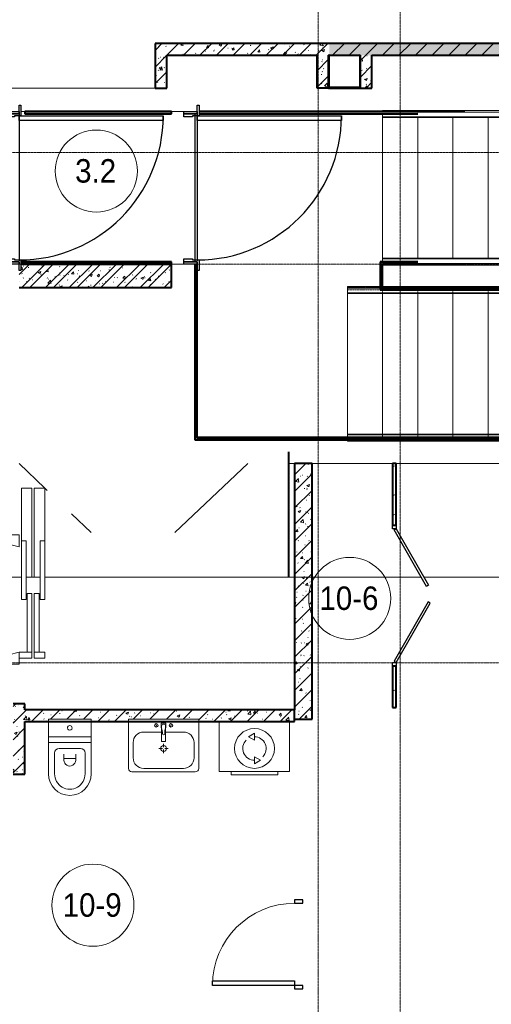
# Model space of a CAD drawing. Header units: millimetres. Extents: x 5617 to 109486, y 7718 to 230949.
# Tile 15 of 55: x 37385 to 41408, y 60389 to 68783. Entities that reach past the tile are written whole.
import ezdxf

# ---------------------------------------------------------------- set-up
doc = ezdxf.new("R2010")
doc.units = ezdxf.units.MM
for name, pattern in [('ADSK_Линия сетки', [25, 20, -2.5, 0, -2.5]), ('Линия сетки', [25, 20, -2.5, 0, -2.5]), ('Сверху', [3.96875, 2.38125, -1.5875]), ('Штрих_3_1_5_', [4.5, 3, -1.5]), ('Штриховая_ш3 п1_5', [4.5, 3, -1.5])]:
    doc.linetypes.add(name, pattern=pattern)
doc.layers.add('_Разделитель помещений_', color=4, linetype='Штриховая_ш3 п1_5', lineweight=40, true_color=0x00ffff)
for name, color, linetype, lineweight in [('Двери', 7, 'Continuous', 18), ('Каркас_Импост', 7, 'Continuous', 30), ('Лестницы', 7, 'Continuous', 18), ('Марки помещений', 7, 'Continuous', 20), ('Монтажный зазор', 7, 'Continuous', 30), ('Ограждение', 7, 'Continuous', 18), ('Оси', 7, 'Continuous', 9), ('Панель', 7, 'Continuous', 30), ('Перекрытия', 7, 'Continuous', 18), ('Поручни', 7, 'Continuous', 18), ('Сантехнические приборы', 7, 'Continuous', 18), ('Стены разрез', 7, 'Continuous', 40), ('Стены штриховка', 7, 'Continuous', 40), ('Форма', 7, 'Continuous', 18), ('Электрооборудование', 7, 'Continuous', 18)]:
    doc.layers.add(name, color=color, linetype=linetype, lineweight=lineweight)
doc.styles.add('Arial_3', font='arial.ttf', dxfattribs={"width": 0.9, "height": 200})
pattern_1 = [(50, (0, 0), (218.62117, -19.1268), [22.86, -251.46]), (355, (0, 0), (-42.29187, 229.2684), [18.288, -201.168]), (100.451, (18.22, -1.6), (176.33107, 210.13963), [19.428, -213.708]), (46.184, (0, 60.96), (325.29495, -50.45164), [34.29, -377.19]), (96.636, (27.1, 56.76), (284.883, 296.91266), [29.142, -320.562]), (351.184, (0, 60.96), (284.8858, 296.9107), [27.432, -301.752]), (21, (30.48, 45.72), (181.93753, -122.71832), [22.86, -251.46]), (326, (30.48, 45.72), (74.16223, 221.0262), [18.288, -201.168]), (71.451, (45.64, 35.5), (256.10035, 98.30526), [19.428, -213.708]), (37.5, (0, 0), (3.70639, 101.465895), [3.353, -195.377, 3.353, -200.863, -201.93]), (37.5, (0, 0), (3.70639, 101.465895), [-402.946, 3.353, -198.577]), (7.5, (0, 0), (80.18358, 120.21653), [3.353, -113.081, 3.353, -190.805, -76.962]), (7.5, (0, 0), (80.18358, 120.21653), [-310.591, 3.353, -73.609]), (327.5, (-67.97, 0), (162.708646, -6.87497), [3.353, -72.847, 3.353, -234.391, -315.468]), (327.5, (-67.97, 0), (162.708646, -6.87497), [-313.944, 3.353, -312.115]), (317.5, (-98.45, 0), (177.75468, 30.51183), [3.353, -95.707, 3.353, -154.534, -224.028]), (317.5, (-98.45, 0), (177.75468, 30.51183), [-256.946, 3.353, -220.675])]
pattern_2 = [(45, (0, 0), (-70.71068, 70.71068), [])]

# ---------------------------------------------------------------- blocks, each defined once
blk = doc.blocks.new('A_DOR_Door - Вн_3_Одинарная_800x2100-2793344-МКСС_K3_L23__76_050_')
at = {"layer": 'Двери', "color": 254, "lineweight": 30, "true_color": 0xcccccc}
for p, q in [((-350, 50), (-350, 750)), ((-350, 750), (-310, 750)), ((-350, 50), (-350, 750)), ((-310, 750), (-310, 50)), ((-380, 50), (-380, -20)), ((-350, 50), (-380, 50)), ((-310, 50), (-350, 50)), ((-350, -20), (-350, 50)), ((380, 50), (350, 50)), ((350, 50), (350, -20)), ((380, -20), (380, 50)), ((-380, -20), (-350, -20)), ((350, -20), (380, -20))]:
    blk.add_line(p, q, dxfattribs=at)
at = {"layer": 'Двери', "color": 254, "lineweight": 9, "true_color": 0xe5e5e5}
blk.add_arc((-350, 50), 700, 360, 90, dxfattribs=at)
blk = doc.blocks.new('A_DOR_Door - Вн_3_Двойная_1300x2100-2622635-МКСС_K3_L23__76_050_')
at = {"layer": 'Двери', "color": 254, "lineweight": 30, "true_color": 0xcccccc}
for p, q in [((-600, 15), (-570, 15)), ((-600, -15), (-600, 15)), ((-570, 15), (-570, -15)), ((-560, 2.3), (-570, -15)), ((-53.4, -290.2), (-560, 2.3)), ((79.4, -275.2), (560, 2.3)), ((560, 2.3), (570, -15)), ((570, -15), (570, 15)), ((570, 15), (600, 15)), ((600, 15), (600, -15)), ((-570, -15), (-600, -15)), ((-570, -15), (-63.4, -307.5)), ((570, -15), (89.4, -292.5)), ((600, -15), (570, -15)), ((-63.4, -307.5), (-53.4, -290.2)), ((89.4, -292.5), (79.4, -275.2))]:
    blk.add_line(p, q, dxfattribs=at)
blk = doc.blocks.new('Ограждение - Ограждение-2685561-МКСС_K3_L23__76_050_')
at = {"layer": 'Поручни', "color": 254, "true_color": 0xcccccc}
for p, q in [((72249.6, 58446.1), (72249.6, 58461.1)), ((72529.8, 58461.1), (72249.6, 58461.1)), ((72249.6, 58406.1), (72249.6, 58446.1)), ((72529.6, 58446.1), (72249.6, 58446.1)), ((75549.6, 58461.1), (72549.6, 58461.1)), ((75849.6, 58461.1), (75549.6, 58461.1)), ((76549.6, 58461.1), (75849.6, 58461.1)), ((77446.5, 58461.1), (76549.6, 58461.1)), ((72249.6, 58401.1), (72249.6, 58406.1)), ((72549.6, 58406.1), (72249.6, 58406.1)), ((72549.6, 58401.1), (72249.6, 58401.1)), ((75549.6, 58406.1), (72549.6, 58406.1)), ((75549.6, 58401.1), (72549.6, 58401.1)), ((75849.6, 58406.1), (75549.6, 58406.1)), ((75849.6, 58401.1), (75549.6, 58401.1)), ((76549.6, 58406.1), (75849.6, 58406.1)), ((76549.6, 58401.1), (75849.6, 58401.1)), ((77467.7, 58406.1), (76549.6, 58406.1)), ((77470, 58401.1), (76549.6, 58401.1))]:
    blk.add_line(p, q, dxfattribs=at)
blk = doc.blocks.new('Ограждение - Ограждение-2685565-МКСС_K3_L23__76_050_')
at = {"layer": 'Поручни', "color": 254, "true_color": 0xcccccc}
for p, q in [((72249.6, 57196.9), (72249.6, 57201.9)), ((72549.6, 57201.9), (72249.6, 57201.9)), ((72249.6, 57171.5), (72249.6, 57196.9)), ((72549.6, 57196.9), (72249.6, 57196.9)), ((75549.6, 57201.9), (72549.6, 57201.9)), ((75549.6, 57196.9), (72549.6, 57196.9)), ((75849.6, 57201.9), (75549.6, 57201.9)), ((75849.6, 57196.9), (75549.6, 57196.9)), ((76549.6, 57201.9), (75849.6, 57201.9)), ((76549.6, 57196.9), (75849.6, 57196.9)), ((78029.2, 57201.9), (76549.6, 57201.9)), ((78031.5, 57196.9), (76549.6, 57196.9)), ((72249.6, 57141.9), (72249.6, 57151.5)), ((72549.6, 57141.9), (72249.6, 57141.9)), ((75549.6, 57141.9), (72549.6, 57141.9)), ((75849.6, 57141.9), (75549.6, 57141.9)), ((76549.6, 57141.9), (75849.6, 57141.9)), ((78052.7, 57141.9), (76549.6, 57141.9))]:
    blk.add_line(p, q, dxfattribs=at)
blk = doc.blocks.new('Ограждение - Ограждение-2685630-МКСС_K3_L23__76_050_')
at = {"layer": 'Ограждение', "color": 254, "linetype": 'Сверху', "true_color": 0xcccccc}
for p, q in [((72249.6, 58431.1), (72249.6, 58461.1)), ((72549.6, 58461.1), (72249.6, 58461.1)), ((72249.6, 58401.1), (72249.6, 58451.1)), ((72549.6, 58451.1), (72249.6, 58451.1)), ((72249.6, 58406.1), (72249.6, 58446.1)), ((72549.6, 58446.1), (72249.6, 58446.1)), ((72549.6, 58431.1), (72249.6, 58431.1)), ((75549.6, 58461.1), (72549.6, 58461.1)), ((75549.6, 58451.1), (72549.6, 58451.1)), ((75549.6, 58446.1), (72549.6, 58446.1)), ((75549.6, 58431.1), (72549.6, 58431.1)), ((75849.6, 58461.1), (75549.6, 58461.1)), ((75849.6, 58451.1), (75549.6, 58451.1)), ((75849.6, 58446.1), (75549.6, 58446.1)), ((75849.6, 58431.1), (75549.6, 58431.1)), ((76549.6, 58461.1), (75849.6, 58461.1)), ((76549.6, 58451.1), (75849.6, 58451.1)), ((76549.6, 58446.1), (75849.6, 58446.1)), ((76549.6, 58431.1), (75849.6, 58431.1)), ((77446.5, 58461.1), (76549.6, 58461.1)), ((77446.7, 58451.1), (76549.6, 58451.1)), ((77449, 58446.1), (76549.6, 58446.1)), ((77456, 58431.1), (76549.6, 58431.1)), ((72549.6, 58406.1), (72249.6, 58406.1)), ((72549.6, 58401.1), (72249.6, 58401.1)), ((75549.6, 58406.1), (72549.6, 58406.1)), ((75549.6, 58401.1), (72549.6, 58401.1)), ((75849.6, 58406.1), (75549.6, 58406.1)), ((75849.6, 58401.1), (75549.6, 58401.1)), ((76549.6, 58406.1), (75849.6, 58406.1)), ((76549.6, 58401.1), (75849.6, 58401.1)), ((77467.7, 58406.1), (76549.6, 58406.1)), ((77470, 58401.1), (76549.6, 58401.1))]:
    blk.add_line(p, q, dxfattribs=at)
at = {"layer": 'Поручни', "color": 254, "true_color": 0xcccccc}
for p, q in [((77446.5, 58461.1), (77446.5, 58451.5)), ((77446.5, 58461.1), (77446.5, 58451.5)), ((79549.6, 58461.1), (77446.5, 58461.1)), ((77446.5, 58451.5), (77449, 58446.1)), ((77446.5, 58451.5), (77449, 58446.1)), ((77446.7, 58451.1), (77449, 58446.1)), ((77449.7, 58451.1), (77446.7, 58451.1)), ((77449, 58446.1), (77467.7, 58406.1)), ((77449, 58446.1), (77467.7, 58406.1)), ((77449, 58446.1), (77467.7, 58406.1)), ((79249.6, 58446.1), (77449, 58446.1)), ((79549.6, 58431.5), (79549.6, 58406.1)), ((77467.7, 58406.1), (77470, 58401.1)), ((79549.6, 58406.1), (77467.7, 58406.1)), ((79549.6, 58401.1), (77470, 58401.1)), ((79549.6, 58406.1), (79549.6, 58401.1))]:
    blk.add_line(p, q, dxfattribs=at)
blk = doc.blocks.new('Ограждение - Ограждение-2685634-МКСС_K3_L23__76_050_')
at = {"layer": 'Ограждение', "color": 254, "linetype": 'Сверху', "true_color": 0xcccccc}
for p, q in [((72249.6, 57151.9), (72249.6, 57201.9)), ((72549.6, 57201.9), (72249.6, 57201.9)), ((72249.6, 57156.9), (72249.6, 57196.9)), ((72549.6, 57196.9), (72249.6, 57196.9)), ((72249.6, 57141.9), (72249.6, 57171.9)), ((72549.6, 57171.9), (72249.6, 57171.9)), ((75549.6, 57201.9), (72549.6, 57201.9)), ((75549.6, 57196.9), (72549.6, 57196.9)), ((75549.6, 57171.9), (72549.6, 57171.9)), ((75849.6, 57201.9), (75549.6, 57201.9)), ((75849.6, 57196.9), (75549.6, 57196.9)), ((75849.6, 57171.9), (75549.6, 57171.9)), ((76549.6, 57201.9), (75849.6, 57201.9)), ((76549.6, 57196.9), (75849.6, 57196.9)), ((76549.6, 57171.9), (75849.6, 57171.9)), ((78029.2, 57201.9), (76549.6, 57201.9)), ((78031.5, 57196.9), (76549.6, 57196.9)), ((78043.2, 57171.9), (76549.6, 57171.9)), ((72549.6, 57156.9), (72249.6, 57156.9)), ((72549.6, 57151.9), (72249.6, 57151.9)), ((72549.6, 57141.9), (72249.6, 57141.9)), ((75549.6, 57156.9), (72549.6, 57156.9)), ((75549.6, 57151.9), (72549.6, 57151.9)), ((75549.6, 57141.9), (72549.6, 57141.9)), ((75849.6, 57156.9), (75549.6, 57156.9)), ((75849.6, 57151.9), (75549.6, 57151.9)), ((75849.6, 57141.9), (75549.6, 57141.9)), ((76549.6, 57156.9), (75849.6, 57156.9)), ((76549.6, 57151.9), (75849.6, 57151.9)), ((76549.6, 57141.9), (75849.6, 57141.9)), ((78050.2, 57156.9), (76549.6, 57156.9)), ((77569.6, 57151.9), (76549.6, 57151.9)), ((78052.7, 57141.9), (76549.6, 57141.9))]:
    blk.add_line(p, q, dxfattribs=at)
at = {"layer": 'Поручни', "color": 254, "true_color": 0xcccccc}
for p, q in [((78029.2, 57201.9), (78031.5, 57196.9)), ((79549.6, 57201.9), (78029.2, 57201.9)), ((78031.5, 57196.9), (78050.2, 57156.9)), ((78031.5, 57196.9), (78050.2, 57156.9)), ((78031.5, 57196.9), (78050.2, 57156.9)), ((79549.6, 57196.9), (78031.5, 57196.9)), ((79549.6, 57201.9), (79549.6, 57196.9)), ((79549.6, 57196.9), (79549.6, 57171.5)), ((78050.2, 57156.9), (78052.7, 57151.5)), ((78050.2, 57156.9), (78052.7, 57151.5)), ((79249.6, 57156.9), (78050.2, 57156.9)), ((78052.7, 57151.5), (78052.7, 57141.9)), ((78052.7, 57151.5), (78052.7, 57141.9)), ((79549.6, 57141.9), (78052.7, 57141.9)), ((79549.6, 57151.5), (79549.6, 57141.9))]:
    blk.add_line(p, q, dxfattribs=at)
blk = doc.blocks.new('Ограждение - Ограждение-2685651-МКСС_K3_L23__76_050_')
at = {"layer": 'Ограждение', "color": 254, "linetype": 'Сверху', "true_color": 0xcccccc}
for p, q in [((74629.2, 58701.9), (75549.6, 58701.9)), ((74631.5, 58696.9), (75549.6, 58696.9)), ((75549.6, 58701.9), (76249.6, 58701.9)), ((75549.6, 58696.9), (76249.6, 58696.9)), ((76249.6, 58701.9), (76549.6, 58701.9)), ((76249.6, 58696.9), (76549.6, 58696.9)), ((76549.6, 58701.9), (79549.6, 58701.9)), ((76549.6, 58696.9), (79549.6, 58696.9)), ((79549.6, 58701.9), (79849.6, 58701.9)), ((79549.6, 58696.9), (79849.6, 58696.9)), ((79849.6, 58701.9), (79849.6, 58651.9)), ((79849.6, 58696.9), (79849.6, 58656.9)), ((74643.2, 58671.9), (75549.6, 58671.9)), ((74650.2, 58656.9), (75549.6, 58656.9)), ((74652.5, 58651.9), (75549.6, 58651.9)), ((74652.7, 58641.9), (75549.6, 58641.9)), ((75549.6, 58671.9), (76249.6, 58671.9)), ((75549.6, 58656.9), (76249.6, 58656.9)), ((75549.6, 58651.9), (76249.6, 58651.9)), ((75549.6, 58641.9), (76249.6, 58641.9)), ((76249.6, 58671.9), (76549.6, 58671.9)), ((76249.6, 58656.9), (76549.6, 58656.9)), ((76249.6, 58651.9), (76549.6, 58651.9)), ((76249.6, 58641.9), (76549.6, 58641.9)), ((76549.6, 58671.9), (79549.6, 58671.9)), ((76549.6, 58656.9), (79549.6, 58656.9)), ((76549.6, 58651.9), (79549.6, 58651.9)), ((76549.6, 58641.9), (79549.6, 58641.9)), ((79549.6, 58671.9), (79849.6, 58671.9)), ((79549.6, 58656.9), (79849.6, 58656.9)), ((79549.6, 58651.9), (79849.6, 58651.9)), ((79549.6, 58641.9), (79849.6, 58641.9)), ((79849.6, 58671.9), (79849.6, 58641.9))]:
    blk.add_line(p, q, dxfattribs=at)
at = {"layer": 'Поручни', "color": 254, "true_color": 0xcccccc}
for p, q in [((72549.6, 58701.9), (74629.2, 58701.9)), ((72549.6, 58696.9), (72549.6, 58701.9)), ((72549.6, 58696.9), (74631.5, 58696.9)), ((72549.6, 58671.5), (72549.6, 58696.9)), ((74631.5, 58696.9), (74629.2, 58701.9)), ((74650.2, 58656.9), (74631.5, 58696.9)), ((74650.2, 58656.9), (74631.5, 58696.9)), ((74650.2, 58656.9), (74631.5, 58696.9)), ((72549.6, 58641.9), (74652.7, 58641.9)), ((72849.6, 58656.9), (74650.2, 58656.9)), ((74649.5, 58651.9), (74652.5, 58651.9)), ((74652.5, 58651.9), (74650.2, 58656.9)), ((74652.7, 58651.5), (74650.2, 58656.9)), ((74652.7, 58651.5), (74650.2, 58656.9)), ((74652.7, 58641.9), (74652.7, 58651.5)), ((74652.7, 58641.9), (74652.7, 58651.5))]:
    blk.add_line(p, q, dxfattribs=at)
blk = doc.blocks.new('Ограждение - Ограждение-2685655-МКСС_K3_L23__76_050_')
at = {"layer": 'Ограждение', "color": 254, "linetype": 'Сверху', "true_color": 0xcccccc}
for p, q in [((74046.5, 59961.1), (75549.6, 59961.1)), ((74049, 59946.1), (75549.6, 59946.1)), ((74529.6, 59951.1), (75549.6, 59951.1)), ((75549.6, 59961.1), (76249.6, 59961.1)), ((75549.6, 59951.1), (76249.6, 59951.1)), ((75549.6, 59946.1), (76249.6, 59946.1)), ((76249.6, 59961.1), (76549.6, 59961.1)), ((76249.6, 59951.1), (76549.6, 59951.1)), ((76249.6, 59946.1), (76549.6, 59946.1)), ((76549.6, 59961.1), (79549.6, 59961.1)), ((76549.6, 59951.1), (79549.6, 59951.1)), ((76549.6, 59946.1), (79549.6, 59946.1)), ((79549.6, 59961.1), (79849.6, 59961.1)), ((79549.6, 59951.1), (79849.6, 59951.1)), ((79549.6, 59946.1), (79849.6, 59946.1)), ((79849.6, 59961.1), (79849.6, 59931.1)), ((79849.6, 59951.1), (79849.6, 59901.1)), ((79849.6, 59946.1), (79849.6, 59906.1)), ((74056, 59931.1), (75549.6, 59931.1)), ((74067.7, 59906.1), (75549.6, 59906.1)), ((74070, 59901.1), (75549.6, 59901.1)), ((75549.6, 59931.1), (76249.6, 59931.1)), ((75549.6, 59906.1), (76249.6, 59906.1)), ((75549.6, 59901.1), (76249.6, 59901.1)), ((76249.6, 59931.1), (76549.6, 59931.1)), ((76249.6, 59906.1), (76549.6, 59906.1)), ((76249.6, 59901.1), (76549.6, 59901.1)), ((76549.6, 59931.1), (79549.6, 59931.1)), ((76549.6, 59906.1), (79549.6, 59906.1)), ((76549.6, 59901.1), (79549.6, 59901.1)), ((79549.6, 59931.1), (79849.6, 59931.1)), ((79549.6, 59906.1), (79849.6, 59906.1)), ((79549.6, 59901.1), (79849.6, 59901.1))]:
    blk.add_line(p, q, dxfattribs=at)
at = {"layer": 'Поручни', "color": 254, "true_color": 0xcccccc}
for p, q in [((72549.6, 59961.1), (74046.5, 59961.1)), ((72549.6, 59951.5), (72549.6, 59961.1)), ((72849.6, 59946.1), (74049, 59946.1)), ((74046.5, 59951.5), (74046.5, 59961.1)), ((74046.5, 59951.5), (74046.5, 59961.1)), ((74049, 59946.1), (74046.5, 59951.5)), ((74049, 59946.1), (74046.5, 59951.5)), ((74067.7, 59906.1), (74049, 59946.1)), ((74067.7, 59906.1), (74049, 59946.1)), ((74067.7, 59906.1), (74049, 59946.1)), ((72549.6, 59906.1), (72549.6, 59931.5)), ((72549.6, 59901.1), (72549.6, 59906.1)), ((72549.6, 59906.1), (74067.7, 59906.1)), ((72549.6, 59901.1), (74070, 59901.1)), ((74070, 59901.1), (74067.7, 59906.1))]:
    blk.add_line(p, q, dxfattribs=at)
blk = doc.blocks.new('101_Дверь_Однопольная - _НЧ_Мет_1200х2200_ЛК_По дизайн-проекту_угловая коробка_EI60_Пр-3472661-МКСС_K3_L23__76_050_')
at = {"layer": 'Двери', "color": 7, "lineweight": 30, "true_color": 0xffffff}
for p, q in [((-627.7, 100), (622.3, 100)), ((-627.7, -100), (622.3, -100))]:
    blk.add_line(p, q, dxfattribs=at)
at = {"layer": 'Каркас_Импост', "color": 254, "true_color": 0xcccccc}
for p, q in [((-705, 115), (-615, 115)), ((-705, 100), (-705, 115)), ((-630, 100), (-705, 100)), ((-630, -15), (-630, 100)), ((-615, 115), (-615, 60)), ((615, 115), (705, 115)), ((615, 60), (615, 115)), ((630, 100), (630, -15)), ((705, 100), (630, 100)), ((705, 115), (705, 100)), ((-615, 60), (-605, 60)), ((-605, 60), (-605, -15)), ((605, 60), (615, 60)), ((605, -15), (605, 60)), ((-605, -15), (-630, -15)), ((630, -15), (605, -15))]:
    blk.add_line(p, q, dxfattribs=at)
at = {"layer": 'Монтажный зазор', "color": 254, "true_color": 0xcccccc}
for p, q in [((-650, 100), (-630, 100)), ((-650, -15), (-650, 100)), ((-630, 100), (-630, -15)), ((630, -15), (630, 100)), ((630, 100), (650, 100)), ((650, 100), (650, -15)), ((-630, -15), (-650, -15)), ((650, -15), (630, -15))]:
    blk.add_line(p, q, dxfattribs=at)
at = {"layer": 'Панель', "color": 254, "true_color": 0xcccccc}
for p, q in [((-615, 1330), (-575, 1330)), ((-615, 100), (-615, 1330)), ((-575, 1330), (-575, 100)), ((-575, 100), (-615, 100))]:
    blk.add_line(p, q, dxfattribs=at)
blk.add_arc((-615, 100), 1230, 0, 90, dxfattribs=at)
blk = doc.blocks.new('101_Дверь_Однопольная - _НЧ_Мет_1200х2200_ЛК_По дизайн-проекту_угловая коробка_EI60_Пр-3586529-МКСС_K3_L23__76_050_')
at = {"layer": 'Двери', "color": 7, "lineweight": 30, "true_color": 0xffffff}
for p, q in [((-627.7, 10), (622.3, 10)), ((-627.7, -10), (622.3, -10))]:
    blk.add_line(p, q, dxfattribs=at)
at = {"layer": 'Каркас_Импост', "color": 254, "true_color": 0xcccccc}
for p, q in [((-705, 25), (-615, 25)), ((-705, 10), (-705, 25)), ((-630, 10), (-705, 10)), ((-630, -105), (-630, 10)), ((-615, 25), (-615, -30)), ((615, 25), (705, 25)), ((615, -30), (615, 25)), ((630, 10), (630, -105)), ((705, 10), (630, 10)), ((705, 25), (705, 10)), ((-615, -30), (-605, -30)), ((-605, -30), (-605, -105)), ((605, -30), (615, -30)), ((605, -105), (605, -30)), ((-605, -105), (-630, -105)), ((630, -105), (605, -105))]:
    blk.add_line(p, q, dxfattribs=at)
at = {"layer": 'Монтажный зазор', "color": 254, "true_color": 0xcccccc}
for p, q in [((-650, 10), (-630, 10)), ((-650, -105), (-650, 10)), ((-630, 10), (-630, -105)), ((630, -105), (630, 10)), ((630, 10), (650, 10)), ((650, 10), (650, -105)), ((-630, -105), (-650, -105)), ((650, -105), (630, -105))]:
    blk.add_line(p, q, dxfattribs=at)
at = {"layer": 'Панель', "color": 254, "true_color": 0xcccccc}
for p, q in [((-615, 1240), (-575, 1240)), ((-615, 10), (-615, 1240)), ((-575, 1240), (-575, 10)), ((-575, 10), (-615, 10))]:
    blk.add_line(p, q, dxfattribs=at)
blk.add_arc((-615, 10), 1230, 0, 90, dxfattribs=at)
blk = doc.blocks.new('A_MEQ_Elevator - Л2_корпус 3-3715703-МКСС_K3_L23__76_050_')
at = {"layer": 'Двери', "color": 254, "true_color": 0xcccccc}
for p, q in [((-500, 320), (-950, 320)), ((-950, 320), (-950, 230)), ((-500, 320), (-500, 280)), ((0, 320), (-500, 320)), ((-500, 280), (0, 280)), ((-50, 270), (-50, 230)), ((450, 270), (-50, 270)), ((0, 280), (0, 320)), ((500, 320), (450, 320)), ((450, 320), (450, 230)), ((450, 230), (450, 270)), ((500, 230), (500, 320)), ((-950, 230), (-190, 230)), ((-190, 210), (-950, 210)), ((-950, 210), (-950, 120)), ((-50, 230), (450, 230)), ((450, 210), (-50, 210)), ((-50, 210), (-50, 170)), ((-50, 170), (450, 170)), ((450, 230), (500, 230)), ((450, 170), (450, 210)), ((450, 210), (450, 100)), ((500, 210), (450, 210)), ((500, 100), (500, 210)), ((-950, 120), (-500, 120)), ((-450, 100), (-550, 100)), ((-550, 100), (-550, -100)), ((0, 160), (-500, 160)), ((-500, 160), (-500, 120)), ((-500, 120), (0, 120)), ((-500, -100), (-450, 100)), ((0, 120), (0, 160)), ((450, 100), (500, 100)), ((450, 100), (500, -100)), ((550, 100), (500, 100)), ((550, -100), (550, 100)), ((-550, -100), (-500, -100)), ((500, -100), (550, -100))]:
    blk.add_line(p, q, dxfattribs=at)
blk = doc.blocks.new('MR_Унитаз напольный - Санузел с ванной-2637410-МКСС_K3_L23__76_050_')
at = {"layer": 'Сантехнические приборы', "color": 253, "true_color": 0xaaaaaa}
for p, q in [((-182.5, 0), (-182.5, 267.5)), ((-130, 267.5), (-130, 90)), ((130, 90), (130, 267.5)), ((182.5, 267.5), (182.5, 0)), ((-50, 150), (-50, 100)), ((-50, 135), (50, 135)), ((50, 100), (50, 150)), ((182.5, 0), (-182.5, 0)), ((-182.5, -50), (-182.5, 0)), ((-182.5, 0), (182.5, 0)), ((-90, 50), (90, 50)), ((182.5, 0), (182.5, -50)), ((-182.5, -50), (182.5, -50)), ((-182.5, -200), (-182.5, -50)), ((182.5, -50), (-182.5, -50)), ((182.5, -50), (182.5, -200)), ((182.5, -200), (-182.5, -200))]:
    blk.add_line(p, q, dxfattribs=at)
for centre, radius, start, end in [((0, 267.5), 182.5, 0, 180), ((0, 267.5), 130, 360, 180), ((0, 150), 50, 360, 180), ((-90, 90), 40, 180, 270), ((90, 90), 40, 270, 360), ((0, -125), 20, 360, 180), ((0, -125), 20, 180, 360)]:
    blk.add_arc(centre, radius, start, end, dxfattribs=at)
blk = doc.blocks.new('MR_Тумба-Умывальник с зеркалом - Тумба-умывальник_600-V62-МКСС_K3_L23__76_050_')
at = {"layer": 'Сантехнические приборы', "color": 253, "true_color": 0xaaaaaa}
for p, q in [((-300, 0), (-300, -420)), ((300, 0), (-300, 0)), ((300, -420), (300, 0)), ((-300, -20), (300, -20)), ((-69.7, -39.8), (-55.6, -66.3)), ((20, -33.1), (-20, -33.1)), ((-20, -33.1), (-20, -73.1)), ((-20, -73.1), (-17, -73.1)), ((-17, -60), (-17, -73.1)), ((-17, -73.1), (-17, -187.9)), ((17, -73.1), (17, -60)), ((17, -187.9), (17, -73.1)), ((17, -73.1), (20, -73.1)), ((20, -73.1), (20, -33.1)), ((69.7, -39.8), (55.6, -66.3)), ((-17, -110), (-170, -110)), ((170, -110), (17, -110)), ((-260, -200), (-260, -330)), ((-10, -250), (-40, -250)), ((-14, -190.9), (14, -190.9)), ((0, -210), (0, -240)), ((40, -250), (10, -250)), ((260, -330), (260, -200)), ((0, -290), (0, -260)), ((-270, -450), (270, -450)), ((-170, -420), (170, -420))]:
    blk.add_line(p, q, dxfattribs=at)
for centre, radius, start, end in [((-62.7, -53.1), 15, 360, 180), ((-62.7, -53.1), 15, 180, 360), ((0, -60), 17, 360, 180), ((-217.6, -129.9), 208.5, 1.5946, 15.81769), ((217.6, -129.9), 208.5, 164.18231, 178.4054), ((62.7, -53.1), 15, 360, 180), ((62.7, -53.1), 15, 180, 360), ((-170, -200), 90, 90, 180), ((0, -124.1), 9.19, 180, 360), ((170, -200), 90, 360, 90), ((0, -250), 25, 0, 180), ((0, -250), 25, 180, 0), ((-14, -187.9), 3, 180, 270), ((-14, -187.9), 3, 195, 255), ((14, -187.9), 3, 270, 0), ((14, -187.9), 3, 285, 345), ((-170, -330), 90, 180, 270), ((170, -330), 90, 270, 360), ((-270, -420), 30, 180, 270), ((270, -420), 30, 270, 360)]:
    blk.add_arc(centre, radius, start, end, dxfattribs=at)
blk = doc.blocks.new('MR_Стиральная машина - Стиральная машина_450-2507058-МКСС_K3_L23__76_050_')
at = {"layer": 'Электрооборудование', "color": 253, "true_color": 0xaaaaaa}
for p, q in [((300, 0), (-300, 0)), ((-300, 0), (-300, -420)), ((300, -420), (300, 0)), ((0, -95), (-52, -125)), ((-52, -125), (0, -155)), ((0, -155), (0, -95)), ((0, -295), (0, -355)), ((52, -325), (0, -295)), ((0, -355), (52, -325)), ((-300, -420), (300, -420)), ((-200, -420), (-200, -450)), ((-200, -450), (200, -450)), ((200, -450), (200, -420))]:
    blk.add_line(p, q, dxfattribs=at)
for radius, start, end in [(170, 360, 180), (100, 135, 270), (100, 315, 90), (170, 180, 360)]:
    blk.add_arc((0, -225), radius, start, end, dxfattribs=at)
blk = doc.blocks.new('135_SLK_K3_AR_rvt-1-МКСС_K3_L23__76_050_')
at = {"layer": 'Стены разрез', "lineweight": 9, "true_color": 0xcccccc}
h = blk.add_hatch(dxfattribs=at)
h.set_pattern_fill('FP_1', color=254, style=0, pattern_type=2)
h.set_pattern_definition(pattern_1)
h.paths.add_polyline_path([(86445, 68480), (86445, 68580), (86440, 68580), (86440, 68480)])
h.paths.add_polyline_path([(85102.4, 68480), (86340, 68480), (86340, 68580), (84960, 68580), (84960, 68480), (85060, 68480)])
h = blk.add_hatch(dxfattribs=at)
h.set_pattern_fill('FP_2', color=254, style=0, pattern_type=2)
h.set_pattern_definition(pattern_2)
h.paths.add_polyline_path([(86445, 68480), (86445, 68580), (86440, 68580), (86440, 68480)])
h.paths.add_polyline_path([(85102.4, 68480), (86340, 68480), (86340, 68580), (84960, 68580), (84960, 68480), (85060, 68480)])
h = blk.add_hatch(dxfattribs=at)
h.set_pattern_fill('FP_1', color=254, style=0, pattern_type=2)
h.set_pattern_definition(pattern_1)
h.paths.add_polyline_path([(86440, 68202.5), (86440, 68580), (86340, 68580), (86340, 68202.5)])
h = blk.add_hatch(dxfattribs=at)
h.set_pattern_fill('FP_2', color=254, style=0, pattern_type=2)
h.set_pattern_definition(pattern_2)
h.paths.add_polyline_path([(86440, 68202.5), (86440, 68580), (86340, 68580), (86340, 68202.5)])
h = blk.add_hatch(dxfattribs=at)
h.set_pattern_fill('FP_1', color=254, style=0, pattern_type=2)
h.set_pattern_definition(pattern_1)
h.paths.add_polyline_path([(95610, 68480), (96430, 68480), (96430, 68580), (86445, 68580), (86445, 68480), (95510, 68480)])
h = blk.add_hatch(dxfattribs=at)
h.set_pattern_fill('FP_2', color=254, style=0, pattern_type=2)
h.set_pattern_definition(pattern_2)
h.paths.add_polyline_path([(95610, 68480), (96430, 68480), (96430, 68580), (86445, 68580), (86445, 68480), (95510, 68480)])
h = blk.add_hatch(dxfattribs=at)
h.set_pattern_fill('FP_1', color=254, style=0, pattern_type=2)
h.set_pattern_definition(pattern_1)
h.paths.add_polyline_path([(85060, 68200), (85060, 68480), (84960, 68480), (84960, 68200)])
h = blk.add_hatch(dxfattribs=at)
h.set_pattern_fill('FP_2', color=254, style=0, pattern_type=2)
h.set_pattern_definition(pattern_2)
h.paths.add_polyline_path([(85060, 68200), (85060, 68480), (84960, 68480), (84960, 68200)])
h = blk.add_hatch(dxfattribs=at)
h.set_pattern_fill('FP_1', color=254, style=0, pattern_type=2)
h.set_pattern_definition(pattern_1)
h.paths.add_polyline_path([(86810, 68200), (86810, 68480), (86710, 68480), (86710, 68200)])
h = blk.add_hatch(dxfattribs=at)
h.set_pattern_fill('FP_2', color=254, style=0, pattern_type=2)
h.set_pattern_definition(pattern_2)
h.paths.add_polyline_path([(86810, 68200), (86810, 68480), (86710, 68480), (86710, 68200)])
h = blk.add_hatch(dxfattribs=at)
h.set_pattern_fill('FP_1', color=254, style=0, pattern_type=2)
h.set_pattern_definition(pattern_1)
h.paths.add_polyline_path([(85100, 66500), (85100, 66700), (83815, 66700), (83815, 66645), (83800, 66645), (83800, 66500), (83815, 66500)])
h = blk.add_hatch(dxfattribs=at)
h.set_pattern_fill('FP_3', color=254, style=0, pattern_type=2)
h.set_pattern_definition([(45, (0, 0), (-101.02788, 101.02788), []), (45, (67.35, 0), (-101.02788, 101.02788), [])])
h.paths.add_polyline_path([(85100, 66500), (85100, 66700), (83815, 66700), (83815, 66645), (83800, 66645), (83800, 66500), (83815, 66500)])
h = blk.add_hatch(dxfattribs=at)
h.set_pattern_fill('FP_1', color=254, style=0, pattern_type=2)
h.set_pattern_definition(pattern_1)
h.paths.add_polyline_path([(86300, 62820), (86300, 65000), (86150, 65000), (86150, 62820)])
h = blk.add_hatch(dxfattribs=at)
h.set_pattern_fill('FP_2', color=254, style=0, pattern_type=2)
h.set_pattern_definition(pattern_2)
h.paths.add_polyline_path([(86300, 62820), (86300, 65000), (86150, 65000), (86150, 62820)])
h = blk.add_hatch(dxfattribs=at)
h.set_pattern_fill('FP_4', color=254, style=0, pattern_type=2)
h.set_pattern_definition([(216.87, (166.6, 416.5), (1249.49851, 833.00223), [208.25, -1874.25]), (206.565, (416.5, 291.55), (-416.50068, -416.50038), [465.661, -465.661]), (198.435, (416.5, 83.3), (-832.99954, -416.50086), [263.418, -1053.671])])
h.paths.add_polyline_path([(87015, 62920), (87015, 63272.9), (86985, 63272.9), (86985, 62920)])
h.paths.add_polyline_path([(87015, 64472.9), (87015, 65000), (86985, 65000), (86985, 64472.9)])
h = blk.add_hatch(dxfattribs=at)
h.set_pattern_fill('FP_1', color=254, style=0, pattern_type=2)
h.set_pattern_definition(pattern_1)
h.paths.add_polyline_path([(83750, 62350), (83850, 62350), (83850, 62950), (83750, 62950), (83750, 62450)])
h = blk.add_hatch(dxfattribs=at)
h.set_pattern_fill('FP_2', color=254, style=0, pattern_type=2)
h.set_pattern_definition(pattern_2)
h.paths.add_polyline_path([(83750, 62350), (83850, 62350), (83850, 62950), (83750, 62950), (83750, 62450)])
h = blk.add_hatch(dxfattribs=at)
h.set_pattern_fill('FP_1', color=254, style=0, pattern_type=2)
h.set_pattern_definition(pattern_1)
h.paths.add_polyline_path([(86150, 62800), (86150, 62900), (83850, 62900), (83850, 62800), (84050.2, 62800), (84050.2, 62820), (84415.2, 62820), (84415.2, 62800), (84732.7, 62800), (84732.7, 62820), (85332.7, 62820), (85332.7, 62800), (85837.5, 62800)])
h = blk.add_hatch(dxfattribs=at)
h.set_pattern_fill('FP_2', color=254, style=0, pattern_type=2)
h.set_pattern_definition(pattern_2)
h.paths.add_polyline_path([(86150, 62800), (86150, 62900), (83850, 62900), (83850, 62800), (84050.2, 62800), (84050.2, 62820), (84415.2, 62820), (84415.2, 62800), (84732.7, 62800), (84732.7, 62820), (85332.7, 62820), (85332.7, 62800), (85837.5, 62800)])
at = {"color": 254, "lineweight": 18, "true_color": 0xcccccc}
for p, q in [((83800, 65000), (84018.6, 64790)), ((85128.1, 64410), (85750, 65000)), ((84020, 64788.6), (84040, 64769.4)), ((84247.6, 64570), (84414.1, 64410))]:
    blk.add_line(p, q, dxfattribs=at)
at = {"layer": '_Разделитель помещений_', "color": 7, "linetype": 'Штрих_3_1_5_', "true_color": 0xccffff}
blk.add_line((86100, 64030), (86100, 65100), dxfattribs=at)
at = {"layer": 'Лестницы', "color": 254, "true_color": 0xcccccc}
for p, q in [((86900, 67949.6), (86900, 66750.4)), ((87200, 67949.6), (87200, 66750.4)), ((87500, 67949.6), (87500, 66750.4)), ((87800, 67949.6), (87800, 66750.4)), ((86600, 65250.4), (86600, 66449.6)), ((86900, 65250.4), (86900, 66449.6)), ((87200, 65250.4), (87200, 66449.6)), ((87500, 65250.4), (87500, 66449.6)), ((87800, 65250.4), (87800, 66449.6))]:
    blk.add_line(p, q, dxfattribs=at)
at = {"layer": 'Лестницы', "color": 254, "linetype": 'Штрих_3_1_5_', "true_color": 0xcccccc}
for p, q in [((86900, 67949.6), (86900, 66750.4)), ((87200, 67949.6), (87200, 66750.4)), ((87500, 67949.6), (87500, 66750.4)), ((87800, 67949.6), (87800, 66750.4)), ((86900, 65250.4), (86900, 66449.6)), ((87200, 65250.4), (87200, 66449.6)), ((87500, 65250.4), (87500, 66449.6)), ((87800, 65250.4), (87800, 66449.6))]:
    blk.add_line(p, q, dxfattribs=at)
at = {"layer": 'Лестницы', "color": 254, "linetype": 'Сверху', "true_color": 0xcccccc}
for p, q in [((86600, 65200), (86600, 66500)), ((89900, 66500), (86600, 66500)), ((86900, 65200), (86900, 66500)), ((86900, 65200), (86900, 66500)), ((87200, 65200), (87200, 66500)), ((87200, 65200), (87200, 66500)), ((87500, 65200), (87500, 66500)), ((87500, 65200), (87500, 66500)), ((87800, 65200), (87800, 66500)), ((87800, 65200), (87800, 66500)), ((89900, 65200), (86600, 65200))]:
    blk.add_line(p, q, dxfattribs=at)
at = {"layer": 'Перекрытия', "color": 254, "true_color": 0xcccccc}
for p, q in [((83600, 68200), (84960, 68200)), ((83850, 68000), (83815, 68000)), ((83850, 68000), (83815, 68000)), ((85205, 68000), (85100, 68000)), ((85205, 68000), (85100, 68000)), ((85300, 67965), (85300, 66735)), ((85300, 66735), (85300, 67965)), ((85300, 67965), (85300, 66735)), ((85300, 66735), (85300, 67965)), ((85100, 66700), (85205, 66700)), ((85100, 66700), (85205, 66700)), ((86600, 65250.4), (86600, 66449.6)), ((86900, 65250.4), (86900, 66449.6)), ((86150, 65000), (86100, 65000)), ((86100, 65000), (86100, 64030)), ((86985, 65000), (86300, 65000)), ((90800, 65000), (87015, 65000))]:
    blk.add_line(p, q, dxfattribs=at)
at = {"layer": 'Стены разрез', "color": 254, "true_color": 0xcccccc}
for p, q in [((86340, 68580), (84960, 68580)), ((84960, 68580), (84960, 68480)), ((86440, 68580), (86340, 68580)), ((96430, 68580), (86440, 68580)), ((84960, 68480), (84960, 68200)), ((85060, 68480), (86340, 68480)), ((85060, 68200), (85060, 68480)), ((86340, 68480), (86340, 68202.5)), ((86445, 68480), (86705, 68480)), ((86445, 68205), (86445, 68480)), ((86705, 68480), (86705, 68205)), ((86710, 68480), (86710, 68200)), ((86710, 68205), (86710, 68480)), ((86810, 68200), (86810, 68480)), ((86810, 68480), (88680, 68480)), ((84960, 68200), (85060, 68200)), ((86340, 68202.5), (86440, 68202.5)), ((86440, 68202.5), (86440, 68200)), ((86440, 68200), (86445, 68200)), ((86705, 68205), (86445, 68205)), ((86445, 68200), (86707.5, 68200)), ((86707.5, 68200), (86707.5, 68205)), ((86707.5, 68205), (86710, 68205)), ((86710, 68200), (86810, 68200)), ((85100, 68000), (83850, 68000)), ((83850, 68000), (83850, 67980)), ((85100, 67980), (85100, 68000)), ((87600.6, 68000), (85335, 68000)), ((83850, 67980), (85100, 67980)), ((85335, 67980), (87200.6, 67980)), ((85100, 66700), (83815, 66700)), ((85100, 66720), (83820, 66720)), ((83820, 66720), (83820, 66700)), ((83820, 66700), (85100, 66700)), ((85100, 66700), (85100, 66720)), ((85100, 66500), (85100, 66700)), ((85300, 66700), (85300, 65220)), ((86880, 66720), (86880, 66500)), ((86885, 66720), (86880, 66720)), ((86900, 66720), (86885, 66720)), ((87200.6, 66720), (86900, 66720)), ((86900, 66700), (87600.6, 66700)), ((86900, 66500), (86900, 66700)), ((85320, 65220), (85320, 66645)), ((83800, 66500), (85100, 66500)), ((86880, 66500), (86880, 66485)), ((91799.9, 66500), (86900, 66500)), ((86880, 66485), (86880, 66480)), ((86880, 66480), (91806.2, 66480)), ((85300, 65220), (85300, 65215)), ((85300, 65215), (85300, 65200)), ((85300, 65200), (92400.1, 65200)), ((92393.7, 65220), (85320, 65220)), ((86300, 65000), (86150, 65000)), ((86150, 65000), (86150, 62900)), ((86300, 62820), (86300, 65000)), ((86985, 65000), (86985, 64472.9)), ((87015, 65000), (86985, 65000)), ((87015, 64472.9), (87015, 65000)), ((86985, 64472.9), (87015, 64472.9)), ((86985, 63272.9), (86985, 62920)), ((87015, 63272.9), (86985, 63272.9)), ((87015, 62920), (87015, 63272.9)), ((83850, 62950), (83750, 62950)), ((83850, 62900), (83850, 62950)), ((86150, 62900), (83850, 62900)), ((86985, 62920), (87015, 62920)), ((83850, 62350), (83850, 62800)), ((83850, 62800), (86150, 62800)), ((86150, 62820), (86300, 62820)), ((86150, 62800), (86150, 62820)), ((83750, 62350), (83850, 62350))]:
    blk.add_line(p, q, dxfattribs=at)
at = {"layer": 'Стены штриховка', "color": 254, "true_color": 0xcccccc}
for p, q in [((86440, 68202.5), (86440, 68480)), ((86445, 68480), (86440, 68480)), ((86440, 68480), (86440, 68202.5)), ((86445, 68480), (86440, 68480)), ((86710, 68480), (86705, 68480)), ((83850, 67985), (85100, 67985)), ((85335, 67985), (87200.6, 67985)), ((85100, 66715), (83820, 66715)), ((85315, 66700), (85315, 65220)), ((86885, 66715), (86900, 66715)), ((86885, 66500), (86885, 66715)), ((86900, 66715), (87200.6, 66715)), ((86885, 66485), (86885, 66500)), ((91803.9, 66485), (86885, 66485)), ((85315, 65215), (85315, 65220)), ((92395.3, 65215), (85315, 65215)), ((86150, 62820), (86150, 62900))]:
    blk.add_line(p, q, dxfattribs=at)
at = {"layer": 'Двери', "color": 254, "lineweight": 18, "true_color": 0xe5e5e5}
for name, p, rotation in [('101_Дверь_Однопольная - _НЧ_Мет_1200х2200_ЛК_По дизайн-проекту_угловая коробка_EI60_Пр-3472661-МКСС_K3_L23__76_050_', (83700, 67350), 270), ('101_Дверь_Однопольная - _НЧ_Мет_1200х2200_ЛК_По дизайн-проекту_угловая коробка_EI60_Пр-3586529-МКСС_K3_L23__76_050_', (85310, 67350), 269.9999999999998), ('A_MEQ_Elevator - Л2_корпус 3-3715703-МКСС_K3_L23__76_050_', (83700, 63840), 270), ('A_DOR_Door - Вн_3_Двойная_1300x2100-2622635-МКСС_K3_L23__76_050_', (87000, 63872.9), 90.00000000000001), ('A_DOR_Door - Вн_3_Одинарная_800x2100-2793344-МКСС_K3_L23__76_050_', (86200, 60900), 90.00000000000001)]:
    blk.add_blockref(name, p, dxfattribs=dict(at, rotation=rotation))
at = {"layer": 'Ограждение', "color": 254, "lineweight": 18, "true_color": 0xe5e5e5}
for name in ['Ограждение - Ограждение-2685655-МКСС_K3_L23__76_050_', 'Ограждение - Ограждение-2685651-МКСС_K3_L23__76_050_', 'Ограждение - Ограждение-2685561-МКСС_K3_L23__76_050_', 'Ограждение - Ограждение-2685630-МКСС_K3_L23__76_050_', 'Ограждение - Ограждение-2685565-МКСС_K3_L23__76_050_', 'Ограждение - Ограждение-2685634-МКСС_K3_L23__76_050_']:
    blk.add_blockref(name, (14350.4, 8048.5), dxfattribs=at)
at = {"layer": 'Сантехнические приборы', "color": 253, "lineweight": 18, "true_color": 0xaaaaaa, "rotation": 180}
blk.add_blockref('MR_Унитаз напольный - Санузел с ванной-2637410-МКСС_K3_L23__76_050_', (84232.7, 62620), dxfattribs=at)
at = {"layer": 'Сантехнические приборы', "color": 253, "lineweight": 18, "true_color": 0xaaaaaa}
blk.add_blockref('MR_Тумба-Умывальник с зеркалом - Тумба-умывальник_600-V62-МКСС_K3_L23__76_050_', (85032.7, 62820), dxfattribs=at)
at = {"layer": 'Электрооборудование', "color": 253, "lineweight": 18, "true_color": 0xaaaaaa}
blk.add_blockref('MR_Стиральная машина - Стиральная машина_450-2507058-МКСС_K3_L23__76_050_', (85807.7, 62795), dxfattribs=at)
blk = doc.blocks.new('135_SLK_K3_AR_FCD_rvt-1-МКСС_K3_L23__76_050_')
at = {"layer": 'Форма', "color": 254, "lineweight": 9, "true_color": 0xcccccc}
for p, q in [((83820, 64030), (78580, 64030)), ((83980, 64030), (83860, 64030)), ((87230.3, 64030), (84020, 64030)), ((110510.7, 64030), (87253.4, 64030))]:
    blk.add_line(p, q, dxfattribs=at)
blk = doc.blocks.new('050_Марка_Помещение - Номер-620969-МКСС_K3_L23__76_050_')
at = {"layer": 'Марки помещений'}
blk.add_circle((0, 0), 3.5, dxfattribs=at)

msp = doc.modelspace()

# ---------------------------------------------------------------- linework, layer by layer
at = {"layer": 'Оси', "linetype": 'Линия сетки'}
for p, q in [((39930.1, 56452.5), (39930.1, 77595)), ((40630.1, 57722.5), (40630.1, 77595))]:
    msp.add_line(p, q, dxfattribs=at)
at = {"layer": 'Оси', "linetype": 'ADSK_Линия сетки'}
for p, q in [((75100.1, 67650), (25833.1, 67650)), ((75100.1, 66700), (25833.1, 66700)), ((75100.1, 63300), (25833.1, 63300))]:
    msp.add_line(p, q, dxfattribs=at)

# ---------------------------------------------------------------- block references
at = {"lineweight": 5}
for name in ['135_SLK_K3_AR_FCD_rvt-1-МКСС_K3_L23__76_050_', '135_SLK_K3_AR_rvt-1-МКСС_K3_L23__76_050_']:
    msp.add_blockref(name, (-46419.9, 0), dxfattribs=at)
at = {"layer": 'Марки помещений', "xscale": 99.99999999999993, "yscale": 99.99999999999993, "zscale": 99.99999999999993}
for p in [(38039, 67492.9), (40200.1, 63849.4), (38009.8, 61233.7)]:
    msp.add_blockref('050_Марка_Помещение - Номер-620969-МКСС_K3_L23__76_050_', p, dxfattribs=at)

# ---------------------------------------------------------------- texts
at = {"layer": 'Марки помещений', "lineweight": 9, "char_height": 200, "attachment_point": 1, "style": 'Arial_3'}
for s, insert, width in [('3.2', (37858.3, 67594.6), 432.911), ('10-6', (39942, 63951.1), 620.506), ('10-9', (37751.7, 61335.4), 620.506)]:
    msp.add_mtext(s, dxfattribs=dict(at, insert=insert, width=width))

doc.saveas('drawing.dxf')
